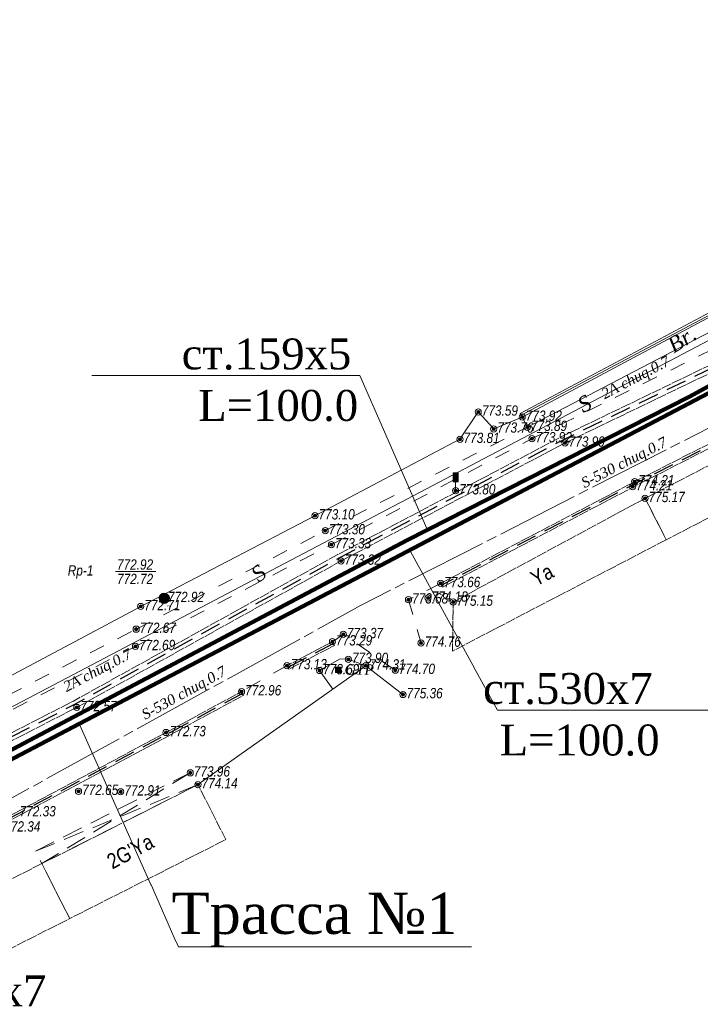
# Model space of a CAD drawing. Header units: millimetres. Extents: x 366033 to 446362, y 4247208 to 4265071.
# Tile 138 of 159: x 435605 to 435671, y 4258068 to 4258163. Entities that reach past the tile are written whole.
import ezdxf
from ezdxf import colors
from ezdxf.entities.mleader import LeaderData, LeaderLine
from ezdxf.enums import TextEntityAlignment as Align
from ezdxf.math import Vec2, Vec3

# ---------------------------------------------------------------- set-up
doc = ezdxf.new("R2010")
doc.units = ezdxf.units.MM
doc.header["$PDMODE"] = 32
doc.header["$PDSIZE"] = 0.6
for name, pattern in [('Build_Contour_Canopy_m1', [3, 2, -1]), ('Build_Contour_Notresid_m1', [1, 1, 0]), ('Commnctn_Waterpipes_Line_Unground_m1', [10, 8, -0.5, 1, -0.5]), ('Footway_NotBorder_Line_m1', [3, 1.5, -1.5]), ('Hydrotech_Tray_Gutter_m1', [1, 1, 0]), ('Hydrotech_Tray_Water_m1', [3, 2, -1])]:
    doc.linetypes.add(name, pattern=pattern)
for name, color, linetype, lineweight, true_color in [('AUTO#_ROADS_EXIST_L', 7, 'Continuous', 15, 0x000000), ('AUTO#_ROADS_MTRAL_T', 7, 'Continuous', 15, 0x000000), ('AUTO#_ROADS_OTHER_B', 7, 'Continuous', 15, 0x000000), ('COMMN_OBJCT_CONCT_L', 7, 'Continuous', 15, 0x000000), ('COMMN_OBJCT_CONCT_T', 7, 'Continuous', 15, 0x000000), ('COMMN_OBJCT_WATER_L', 7, 'Continuous', 15, 0x000000), ('COMMN_OBJCT_WATER_T', 7, 'Continuous', 15, 0x000000)]:
    doc.layers.add(name, color=color, linetype=linetype, lineweight=lineweight, true_color=true_color)
for name, color, linetype, true_color in [('BUILD_CANOP_CNTUR_P', 7, 'Continuous', 0x000000), ('BUILD_NORES_CNTUR_P', 7, 'Continuous', 0x000000), ('BUILD_NORES_TITLE_T', 7, 'Continuous', 0x000000), ('COMMN_OBJCT_GAS##_B', 7, 'Continuous', 0x000000), ('FENCE_GRDRL_#####_L', 7, 'Continuous', 0x000000), ('GEODS_POINT_#####_B', 7, 'Continuous', 0x000000), ('GEODS_POINT_GRID#_B', 7, 'Continuous', 0x000000), ('GEODS_POINT_TITLE_A', 7, 'Continuous', 0x000000), ('HYDRO_TECHN_CNSTR_L', 7, 'Continuous', 0x000000), ('RELEF_POINT_PICKT_B', 7, 'Continuous', 0x000000), ('RELEF_POINT_PICKT_T', 7, 'Continuous', 0x000000), ('RELEF_SLOPE_#####_L', 7, 'Continuous', 0x000000)]:
    doc.layers.add(name, color=color, linetype=linetype, true_color=true_color)
doc.layers.add('КАБЕЛ', color=20, linetype='Continuous', lineweight=50)
doc.layers.add('КОД', color=7, linetype='Continuous')
doc.styles.add('ISOPEUR', font='isocpeui.ttf')
doc.styles.get("Standard").update_dxf_attribs({"font": 'times.ttf'})
doc.styles.add('БМ-431 (Times New Roman К)', font='timesi.ttf', dxfattribs={"height": 1})
doc.styles.add('Д-431 (Arial Narrow К)', font='ARIALNI.TTF', dxfattribs={"height": 1})
doc.styles.add('Р-131 (Arial Narrow)', font='ARIALN.TTF', dxfattribs={"height": 1})
doc.linetypes.add('Auto_Material_Border_Line_m1', pattern='A,0,[3,Topography.shx,S=0.5,R=0,X=0,Y=0],-0.5', length=0.5)
doc.linetypes.add('Commnctn_Connect_Line_Unground_m1', pattern='A,4,[3,Topography.shx,S=2.5,R=0,X=0,Y=0],4,-0.5,1,-0.5', length=10)
doc.linetypes.add('Fence_Metal_WC_Mr1m_m1', pattern='A,4,-0.5,[33,Topography.shx,S=1,R=0,X=0,Y=0],-0.5', length=5)
doc.linetypes.add('Fence_Wyre_Grid_m1', pattern='A,2.5,[1,Topography.shx,S=0.85,R=45,X=0,Y=0],0.01,[1,Topography.shx,S=0.85,R=135,X=-0.01,Y=0],5,[1,Topography.shx,S=0.85,R=225,X=0,Y=0],0.01,[1,Topography.shx,S=0.85,R=315,X=-0.01,Y=0],2.5', length=10.02)
doc.linetypes.add('ОТКОСЫ_НЕУКР', pattern='A,0.5,["|",Standard,S=1.199999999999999,R=0,X=0,Y=-1.199999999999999],1,["|",Standard,S=0.5,R=0,X=0,Y=-0.5],0.5', length=2)

# ---------------------------------------------------------------- blocks, each defined once
blk = doc.blocks.new('PointRLL_m1')
at = {"layer": 'GEODS_POINT_#####_B', "lineweight": 25, "true_color": 0xfffffe}
h = blk.add_hatch(color=7, dxfattribs=at)
edge = h.paths.add_edge_path()
edge.add_arc((-8.076872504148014e-14, -3.375077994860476e-14), 1, 0, 360)
at = {"layer": 'GEODS_POINT_#####_B', "lineweight": 5, "true_color": 0x000000}
h = blk.add_hatch(color=18, dxfattribs=at)
h.paths.add_polyline_path([(-4.996003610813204e-16, -1.77635683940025e-15), (-0.7071067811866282, 0.7071067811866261, 0.1989123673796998), (-1.000000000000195, -3.375077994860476e-14, 0.1989123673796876), (-0.7071067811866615, -0.7071067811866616)])
h.paths.add_polyline_path([(0.9999999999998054, -3.375077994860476e-14, 0.1989123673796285), (0.7071067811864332, 0.7071067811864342), (-4.996003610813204e-16, -1.77635683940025e-15), (0.7071067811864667, -0.7071067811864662, 0.1989123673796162)])
at = {"layer": 'GEODS_POINT_#####_B', "color": 18, "lineweight": 5, "true_color": 0x000000}
for p, q in [((-0.7071067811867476, -0.707106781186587), (0.7071067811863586, 0.7071067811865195)), ((-0.7071067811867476, 0.7071067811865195), (0.7071067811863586, -0.707106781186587))]:
    blk.add_line(p, q, dxfattribs=at)
at = {"layer": 'GEODS_POINT_#####_B', "color": 18, "lineweight": 20, "true_color": 0x000000}
blk.add_circle((-1.944555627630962e-13, -3.375077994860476e-14), 1, dxfattribs=at)
blk = doc.blocks.new('*U16')
at = {"layer": 'GEODS_POINT_TITLE_A', "color": 18, "lineweight": 13, "true_color": 0x000000}
blk.add_lwpolyline([(2.000000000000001, 7.840950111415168e-16), (2.000000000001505, 7.840950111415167e-16), (9.861370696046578, 8.881784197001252e-16)], dxfattribs=at)
at = {"layer": 'GEODS_POINT_TITLE_A', "color": 18, "lineweight": 13, "true_color": 0x000000, "style": 'Д-431 (Arial Narrow К)'}
for tag, p in [('Otmetka_Golovki', (2.315478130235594, 0.3458858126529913)), ('Otmetka_Zemli', (2.31547813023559, -2.454114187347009))]:
    blk.add_attdef(tag, p, '', height=2, dxfattribs=at)
at = {"color": 18, "lineweight": 13, "true_color": 0x000000}
blk.add_wipeout([(-6.634223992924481, 1.5388199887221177), (-6.634223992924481, -1.3884250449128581), (-2.000000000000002, -1.3884250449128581), (-2.000000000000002, 1.5388199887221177)], dxfattribs=at).dxf.layer = 'GEODS_POINT_TITLE_A'
at = {"layer": 'GEODS_POINT_TITLE_A', "color": 18, "lineweight": 13, "true_color": 0x000000, "style": 'Д-431 (Arial Narrow К)'}
blk.add_attdef('Nazvanie', text='', height=2, dxfattribs=at).set_placement((-2.270403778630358, -0.8033169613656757), align=Align.RIGHT)
blk = doc.blocks.new('RoadSignOther_m1')
at = {"layer": 'AUTO#_ROADS_OTHER_B', "lineweight": 15, "true_color": 0xfffffe}
blk.add_hatch(color=7, dxfattribs=at).paths.add_polyline_path([(-0.5, 3.450000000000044), (-0.5, 1.700000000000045), (0.5, 1.700000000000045), (0.5, 3.450000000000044)])
at = {"layer": 'AUTO#_ROADS_OTHER_B', "color": 18, "lineweight": 15, "true_color": 0x000000}
for points in [[(-0.5, 3.450000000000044), (0.5, 3.450000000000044), (0.5, 1.700000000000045), (-0.5, 1.700000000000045), (-0.5, 3.450000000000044)], [(0, 1.700000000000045), (0, 0), (0.7999999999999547, 0)]]:
    blk.add_lwpolyline(points, dxfattribs=at)
blk = doc.blocks.new('GasGTP_m1')
at = {"layer": 'COMMN_OBJCT_GAS##_B', "linetype": 'Continuous', "lineweight": 13, "true_color": 0x000000}
blk.add_hatch(color=18, dxfattribs=at).paths.add_polyline_path([(-0.5, 0.5), (0.5, 0.5), (0.5, -0.5), (-0.5, -0.5)])
at = {"layer": 'COMMN_OBJCT_GAS##_B', "color": 18, "linetype": 'Continuous', "lineweight": 13, "true_color": 0x000000}
blk.add_lwpolyline([(-0.5, 0.5), (0.5, 0.5), (0.5, -0.5), (-0.5, -0.5)], close=True, dxfattribs=at)
at = {"layer": 'COMMN_OBJCT_GAS##_B', "color": 18, "linetype": 'Continuous', "lineweight": 13, "true_color": 0x000000, "style": 'БМ-431 (Times New Roman К)'}
blk.add_attdef('Nadpis', (1.239086, -0.9559929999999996), '', height=2, dxfattribs=at)
blk = doc.blocks.new('PointHight_m1')
at = {"layer": 'RELEF_POINT_PICKT_B', "linetype": 'Continuous', "lineweight": 15, "true_color": 0x000000}
h = blk.add_hatch(color=18, dxfattribs=at)
edge = h.paths.add_edge_path()
edge.add_arc((8.941471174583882e-11, 2.024966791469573e-10), 0.3, 0, 360)
at = {"layer": 'RELEF_POINT_PICKT_B', "color": 18, "linetype": 'Continuous', "lineweight": 15, "true_color": 0x000000}
blk.add_circle((8.941469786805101e-11, 2.024966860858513e-10), 0.3, dxfattribs=at)
blk.add_point((8.941469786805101e-11, 2.024966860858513e-10), dxfattribs=at)
blk = doc.blocks.new('CrossCoord_m1')
at = {"layer": 'GEODS_POINT_GRID#_B', "color": 3, "lineweight": 20, "true_color": 0x00ff00, "flags": 128}
for points in [[(0, 3), (0, -3)], [(-3, 0), (3, 0)]]:
    blk.add_lwpolyline(points, dxfattribs=at)

msp = doc.modelspace()

# ---------------------------------------------------------------- linework, layer by layer
at = {"layer": 'AUTO#_ROADS_EXIST_L', "color": 18, "linetype": 'Auto_Material_Border_Line_m1', "lineweight": 15, "true_color": 0x000000, "elevation": 773.8917588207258}
msp.add_lwpolyline([(435654.0202155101, 4258123.646086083), (435673.3056370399, 4258133.699691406), (435686.0066895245, 4258140.598471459), (435686.8259694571, 4258139.080632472)], dxfattribs=at)
at = {"layer": 'AUTO#_ROADS_EXIST_L', "color": 18, "linetype": 'Footway_NotBorder_Line_m1', "lineweight": 15, "true_color": 0x000000}
for points, elevation in [([(435548.7480244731, 4258073.122533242), (435548.5258177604, 4258074.846419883), (435572.2249796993, 4258080.375357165), (435596.1532346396, 4258092.199422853), (435616.0105353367, 4258102.378758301), (435635.0171308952, 4258112.255036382), (435654.4783785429, 4258122.541163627), (435673.7412202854, 4258132.070369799), (435686.8259694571, 4258139.080632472), (435687.7987092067, 4258138.332499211), (435688.1538871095, 4258137.464397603)], 767.9846051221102), ([(435645.6024950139, 4258108.491040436), (435642.4900986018, 4258106.906454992), (435643.7076089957, 4258102.708489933)], 773.6599181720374), ([(435641.2076174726, 4258100.071251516), (435636.1651585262, 4258103.542804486), (435635.1158263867, 4258102.833464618)], 774.700312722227), ([(435630.7112349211, 4258100.51857577), (435626.296902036, 4258097.989551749)], 773.1312890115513)]:
    msp.add_lwpolyline(points, dxfattribs=dict(at, elevation=elevation))
msp.add_lwpolyline([(435546.1226064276, 4258082.887290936), (435548.3396180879, 4258076.023222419), (435571.7575081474, 4258081.548102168), (435595.6158981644, 4258093.495558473), (435616.0766353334, 4258104.051969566), (435634.4130700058, 4258113.613085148), (435654.0202155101, 4258123.646086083), (435653.5193642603, 4258124.628984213)], dxfattribs=at)
at = {"layer": 'BUILD_CANOP_CNTUR_P', "color": 18, "linetype": 'Build_Contour_Canopy_m1', "lineweight": 13, "true_color": 0x000000, "elevation": 772.3254666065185, "flags": 128}
msp.add_lwpolyline([(435606.9310377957, 4258081.304442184), (435621.9357100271, 4258088.90350562), (435621.3218390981, 4258090.115619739), (435606.3171668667, 4258082.516556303)], close=True, dxfattribs=at)
at = {"layer": 'BUILD_CANOP_CNTUR_P', "color": 18, "linetype": 'Build_Contour_Canopy_m1', "lineweight": 13, "true_color": 0x000000, "flags": 128}
for points, elevation in [([(435621.3218390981, 4258090.115619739), (435606.9310377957, 4258081.304442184)], 773.9575538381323), ([(435606.3171668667, 4258082.516556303), (435621.9357100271, 4258088.90350562)], 772.3254666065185)]:
    msp.add_lwpolyline(points, dxfattribs=dict(at, elevation=elevation))
at = {"layer": 'BUILD_NORES_CNTUR_P', "color": 18, "linetype": 'Build_Contour_Notresid_m1', "lineweight": 13, "true_color": 0x000000, "flags": 128}
for points, elevation in [([(435665.430726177, 4258116.742754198), (435688.1244791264, 4258128.432562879), (435690.1903071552, 4258124.422113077), (435667.4965542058, 4258112.732304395)], 775.1678692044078), ([(435667.4965542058, 4258112.732304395), (435665.430726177, 4258116.742754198), (435646.8228665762, 4258106.684448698), (435646.7466128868, 4258101.915188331)], 775.1678692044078), ([(435606.9310377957, 4258081.304442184), (435622.0706572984, 4258088.97184919), (435624.7707761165, 4258083.640350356), (435609.6311566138, 4258075.97294335)], 772.3254666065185), ([(435606.9310377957, 4258081.304442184), (435594.7805274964, 4258075.150859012), (435597.4806463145, 4258069.819360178), (435609.6311566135, 4258075.97294335)], 772.3254666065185)]:
    msp.add_lwpolyline(points, close=True, dxfattribs=dict(at, elevation=elevation))
at = {"layer": 'FENCE_GRDRL_#####_L', "color": 18, "lineweight": 13, "true_color": 0x000000, "elevation": 773.9196419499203, "flags": 128}
msp.add_lwpolyline([(435653.3311450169, 4258124.98193395), (435672.711474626, 4258135.316977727), (435685.4108355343, 4258141.721040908), (435685.5909434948, 4258141.363883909), (435672.8956622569, 4258134.961878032), (435653.5193642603, 4258124.628984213)], close=True, dxfattribs=at)
at = {"layer": 'FENCE_GRDRL_#####_L', "color": 18, "linetype": 'Fence_Metal_WC_Mr1m_m1', "lineweight": 13, "true_color": 0x000000, "flags": 128}
for points, elevation in [([(435653.4252546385, 4258124.805459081), (435672.8035684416, 4258135.13942788), (435685.5008895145, 4258141.542462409)], 773.9196419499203), ([(435641.954244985, 4258097.709346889), (435638.3523195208, 4258100.501540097), (435622.0706572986, 4258088.97184919)], 775.3611821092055), ([(435638.3523195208, 4258100.501540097), (435636.6588866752, 4258101.132978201), (435635.8548249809, 4258101.179502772), (435633.8643893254, 4258100.041074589), (435635.1461080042, 4258098.231094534)], 774.3073860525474)]:
    msp.add_lwpolyline(points, dxfattribs=dict(at, elevation=elevation))
at = {"layer": 'FENCE_GRDRL_#####_L', "color": 18, "linetype": 'Fence_Wyre_Grid_m1', "lineweight": 13, "true_color": 0x000000, "elevation": 773.9196419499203, "flags": 128}
msp.add_lwpolyline([(435653.5193642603, 4258124.628984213), (435650.7606861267, 4258123.477300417), (435649.2550197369, 4258125.128014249)], dxfattribs=at)
at = {"layer": 'HYDRO_TECHN_CNSTR_L', "color": 18, "linetype": 'Hydrotech_Tray_Gutter_m1', "lineweight": 15, "true_color": 0x000000, "flags": 128}
for points, elevation in [([(435645.6024950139, 4258108.491040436), (435664.431733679, 4258118.366862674), (435686.7267205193, 4258129.695992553), (435686.9079263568, 4258129.339391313), (435664.6152407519, 4258118.011430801), (435645.7882880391, 4258108.13680753)], 774.6408345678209), ([(435635.1158263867, 4258102.833464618), (435630.7112349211, 4258100.51857577), (435630.8973246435, 4258100.164498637), (435635.3019161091, 4258102.479387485)], 773.1312890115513)]:
    msp.add_lwpolyline(points, close=True, dxfattribs=dict(at, elevation=elevation))
at = {"layer": 'HYDRO_TECHN_CNSTR_L', "color": 3, "linetype": 'Hydrotech_Tray_Water_m1', "lineweight": 25, "true_color": 0x00ff00, "flags": 128}
for points, elevation in [([(435686.8173234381, 4258129.517691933), (435664.5234872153, 4258118.189146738), (435645.6953915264, 4258108.313923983)], 774.6408345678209), ([(435635.2088712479, 4258102.656426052), (435630.8042797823, 4258100.341537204)], 773.2887471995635), ([(435626.3921171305, 4258097.813670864), (435619.0735348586, 4258093.851674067), (435604.5164168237, 4258086.079082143), (435593.4187640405, 4258080.327039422), (435582.798708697, 4258075.027727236), (435570.0092911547, 4258069.31984478)], 772.9631600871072)]:
    msp.add_lwpolyline(points, dxfattribs=dict(at, elevation=elevation))
at = {"layer": 'RELEF_SLOPE_#####_L', "color": 18, "linetype": 'ОТКОСЫ_НЕУКР', "lineweight": 15, "true_color": 0x000000, "elevation": 773.5862220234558, "flags": 128}
msp.add_lwpolyline([(435649.2550197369, 4258125.128014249), (435647.4806349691, 4258122.475183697), (435633.4181470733, 4258115.059649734), (435616.5204473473, 4258106.256835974), (435596.7925671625, 4258095.731788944), (435577.9757678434, 4258086.40647105), (435565.8565824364, 4258082.446598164)], dxfattribs=at)

# ---------------------------------------------------------------- block references
at = {"layer": 'AUTO#_ROADS_OTHER_B', "color": 18, "true_color": 0x000000, "xscale": 0.5, "yscale": 0.5, "zscale": 0.5}
msp.add_blockref('RoadSignOther_m1', (435647.0644622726, 4258117.490746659), dxfattribs=at)
at = {"layer": 'COMMN_OBJCT_GAS##_B', "color": 18, "true_color": 0x000000, "xscale": 0.5, "yscale": 0.5, "zscale": 0.5}
msp.add_blockref('GasGTP_m1', (435635.6681290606, 4258100.110887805), dxfattribs=at).add_auto_attribs({'Nadpis': 'GTP'})
at = {"layer": 'GEODS_POINT_#####_B', "color": 18, "true_color": 0x000000, "xscale": 0.5, "yscale": 0.5, "zscale": 0.5}
msp.add_blockref('PointRLL_m1', (435618.8073470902, 4258107.04450319, 772.9231025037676), dxfattribs=at)
at = {"layer": 'GEODS_POINT_GRID#_B', "color": 3, "true_color": 0x00ff00, "xscale": 0.5, "yscale": 0.5, "zscale": 0.5}
for p in [(435637.7013061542, 4258126.457414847), (435637.7013061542, 4258076.457414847)]:
    msp.add_blockref('CrossCoord_m1', p, dxfattribs=at)
at = {"layer": 'RELEF_POINT_PICKT_B', "color": 18, "true_color": 0x000000, "xscale": 0.5, "yscale": 0.5, "zscale": 0.5}
for p in [(435649.2550197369, 4258125.128014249, 773.5862220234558), (435653.5193642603, 4258124.628984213, 773.9196419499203), (435650.7606861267, 4258123.477300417, 773.7648138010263), (435654.0202155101, 4258123.646086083, 773.8917588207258), (435647.4806349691, 4258122.475183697, 773.8083575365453), (435654.4783785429, 4258122.541163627, 773.9207007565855), (435657.6794036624, 4258122.116644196, 773.991602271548), (435664.431733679, 4258118.366862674, 774.2058849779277), (435647.0644622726, 4258117.490746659, 773.80135550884), (435664.2303955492, 4258117.878234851, 774.2132992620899), (435665.430726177, 4258116.742754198, 775.1678692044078), (435633.4181470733, 4258115.059649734, 773.0988442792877), (435634.4130700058, 4258113.613085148, 773.2997466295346), (435635.0171308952, 4258112.255036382, 773.3270372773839), (435635.9570141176, 4258110.66942036, 773.3191383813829), (435645.6024950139, 4258108.491040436, 773.6599181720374), (435618.8073470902, 4258107.04450319, 772.9231025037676), (435642.4900986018, 4258106.906454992, 773.6763499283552), (435644.389335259, 4258107.081894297, 774.1809226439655), (435616.5204473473, 4258106.256835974, 772.706031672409), (435646.8228665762, 4258106.684448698, 775.153879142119), (435616.0766353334, 4258104.051969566, 772.6679106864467), (435636.1651585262, 4258103.542804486, 773.3725761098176), (435616.0105353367, 4258102.378758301, 772.6908611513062), (435635.1158263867, 4258102.833464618, 773.2887471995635), (435643.7076089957, 4258102.708489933, 774.7585056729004), (435636.6588866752, 4258101.132978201, 773.8989305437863), (435630.7112349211, 4258100.51857577, 773.1312890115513), (435638.3523195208, 4258100.501540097, 774.3073860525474), (435633.8643893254, 4258100.041074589, 773.6938581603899), (435641.2076174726, 4258100.071251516, 774.700312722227), (435626.296902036, 4258097.989551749, 772.9631600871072), (435641.954244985, 4258097.709346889, 775.3611821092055), (435610.3201965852, 4258096.459450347, 772.5663888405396), (435618.9788262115, 4258094.027829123, 772.733773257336), (435621.3218390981, 4258090.115619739, 773.9575538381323), (435622.0706572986, 4258088.97184919, 774.1428304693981), (435610.4864927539, 4258088.328024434, 772.6492768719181), (435614.5836799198, 4258088.275770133, 772.9121223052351)]:
    msp.add_blockref('PointHight_m1', p, dxfattribs=at)

# ---------------------------------------------------------------- texts
at = {"layer": 'AUTO#_ROADS_MTRAL_T', "color": 18, "true_color": 0x000000, "style": 'БМ-431 (Times New Roman К)'}
for s, rotation, p in [('Br.', 32.28511009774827, (435669.4148997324, 4258131.534112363)), ('S', 28.99388800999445, (435659.9289606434, 4258125.272421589)), ('S', 39.48859879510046, (435628.4299373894, 4258108.889498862))]:
    msp.add_text(s, height=1.5, rotation=rotation, dxfattribs=at).set_placement(p, align=Align.CENTER)
at = {"layer": 'BUILD_NORES_TITLE_T', "color": 18, "true_color": 0x000000, "style": 'Р-131 (Arial Narrow)'}
for s, p in [('Ya', (435655.4456328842, 4258109.32302573)), ("2G'Ya", (435615.506035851, 4258082.500681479))]:
    msp.add_text(s, height=1.5, rotation=27.95159959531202, dxfattribs=at).set_placement(p, align=Align.MIDDLE)
at = {"layer": 'COMMN_OBJCT_CONCT_T', "color": 18, "linetype": 'Continuous', "true_color": 0x000000, "style": 'БМ-431 (Times New Roman К)'}
for p in [(435664.5620880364, 4258128.362287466), (435612.3684651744, 4258099.953057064)]:
    msp.add_text('2A chuq.0.7', height=1, rotation=27.73453177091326, dxfattribs=at).set_placement(p, align=Align.MIDDLE)
at = {"layer": 'COMMN_OBJCT_WATER_T', "color": 18, "linetype": 'Continuous', "true_color": 0x000000, "style": 'БМ-431 (Times New Roman К)'}
for rotation, p in [(27.02282510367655, (435663.4468565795, 4258120.115145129)), (28.89244000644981, (435620.7642645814, 4258097.76996013))]:
    msp.add_text('S-530 chuq.0.7', height=1, rotation=rotation, dxfattribs=at).set_placement(p, align=Align.MIDDLE)
at = {"layer": 'RELEF_POINT_PICKT_T', "color": 18, "true_color": 0x000000, "style": 'Д-431 (Arial Narrow К)'}
for s, p in [('773.59', (435649.6050197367, 4258125.263014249, 773.5862220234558)), ('773.92', (435653.8693642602, 4258124.763984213, 773.9196419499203)), ('773.89', (435654.3702155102, 4258123.781086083, 773.8917588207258)), ('773.76', (435651.1106861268, 4258123.612300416, 773.7648138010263)), ('773.81', (435647.830634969, 4258122.610183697, 773.8083575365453)), ('773.92', (435654.828378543, 4258122.676163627, 773.9207007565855)), ('773.99', (435658.0294036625, 4258122.251644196, 773.991602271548)), ('774.21', (435664.5803955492, 4258118.013234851, 774.2132992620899)), ('774.21', (435664.7817336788, 4258118.501862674, 774.2058849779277)), ('773.80', (435647.4144622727, 4258117.625746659, 773.80135550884)), ('775.17', (435665.7807261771, 4258116.877754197, 775.1678692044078)), ('773.10', (435633.7681470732, 4258115.194649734, 773.0988442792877)), ('773.30', (435634.7630700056, 4258113.748085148, 773.2997466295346)), ('773.33', (435635.3671308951, 4258112.390036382, 773.3270372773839)), ('773.32', (435636.3070141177, 4258110.804420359, 773.3191383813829)), ('773.66', (435645.9524950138, 4258108.626040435, 773.6599181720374)), ('772.92', (435619.1573470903, 4258107.179503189, 772.9231025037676)), ('773.68', (435642.8400986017, 4258107.041454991, 773.6763499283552)), ('774.18', (435644.7393352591, 4258107.216894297, 774.1809226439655)), ('775.15', (435647.1728665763, 4258106.819448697, 775.153879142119)), ('772.71', (435616.8704473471, 4258106.391835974, 772.706031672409)), ('772.67', (435616.4266353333, 4258104.186969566, 772.6679106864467)), ('773.29', (435635.4658263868, 4258102.968464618, 773.2887471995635)), ('773.37', (435636.5151585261, 4258103.677804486, 773.3725761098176)), ('774.76', (435644.0576089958, 4258102.843489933, 774.7585056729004)), ('772.69', (435616.3605353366, 4258102.513758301, 772.6908611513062)), ('773.90', (435637.0088866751, 4258101.267978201, 773.8989305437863)), ('773.13', (435631.0612349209, 4258100.65357577, 773.1312890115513)), ('773.69', (435634.2143893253, 4258100.176074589, 773.6938581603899)), ('774.31', (435638.7023195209, 4258100.636540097, 774.3073860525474)), ('774.70', (435641.5576174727, 4258100.206251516, 774.700312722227)), ('772.96', (435626.6469020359, 4258098.124551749, 772.9631600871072)), ('775.36', (435642.3042449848, 4258097.844346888, 775.3611821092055)), ('772.57', (435610.6701965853, 4258096.594450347, 772.5663888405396)), ('772.73', (435619.3288262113, 4258094.162829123, 772.733773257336)), ('773.96', (435621.6718390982, 4258090.250619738, 773.9575538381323)), ('772.65', (435610.8364927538, 4258088.463024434, 772.6492768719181)), ('772.91', (435614.9336799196, 4258088.410770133, 772.9121223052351)), ('774.14', (435622.4206572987, 4258089.10684919, 774.1428304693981)), ('772.33', (435604.7732957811, 4258086.391084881, 772.3254666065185)), ('772.34', (435603.2857539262, 4258084.914877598, 772.3389469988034))]:
    msp.add_text(s, height=1, dxfattribs=at).set_placement(p, align=Align.MIDDLE_LEFT)
at = {"layer": 'КОД'}
msp.add_text('rp', height=0.3, dxfattribs=at).set_placement((435619.1073470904, 4258106.34550319, 772.9231025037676), align=Align.MIDDLE_LEFT)

# ---------------------------------------------------------------- next in the draw order: block references
at = {"layer": 'GEODS_POINT_TITLE_A', "color": 18, "true_color": 0x000000, "xscale": 0.5, "yscale": 0.5, "zscale": 0.5}
msp.add_blockref('*U16', (435613.062663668, 4258109.653016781), dxfattribs=at).add_auto_attribs({'Nazvanie': 'Rp-1', 'Otmetka_Golovki': '772.92', 'Otmetka_Zemli': '772.72'})

# ---------------------------------------------------------------- next in the draw order: linework, layer by layer
at = {"color": 5, "lineweight": 100, "flags": 128}
msp.add_lwpolyline([(436030.2034457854, 4258238.137952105), (435987.2439896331, 4258239.875582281), (435909.9812785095, 4258226.679368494), (435844.9554978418, 4258213.929766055), (435806.749278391, 4258201.155219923), (435761.1553596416, 4258176.56077684), (435731.5981752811, 4258159.779431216), (435674.7344886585, 4258128.609670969), (435595.3192708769, 4258086.869467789), (435573.6931312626, 4258075.688611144), (435503.7135833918, 4258061.969904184), (435460.4545269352, 4258053.417364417), (435407.7994333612, 4258043.589015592), (435376.1532297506, 4258039.082145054), (435369.1251539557, 4258038.376278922), (435297.3212798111, 4258048.895041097), (435159.2850332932, 4258073.423583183), (435141.3681750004, 4258037.332922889), (435121.2203790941, 4258001.56321001), (435080.9900241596, 4257947.110896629), (435017.1687859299, 4257874.533249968), (435008.7356371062, 4257866.809022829), (434977.8984331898, 4257845.848387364), (434965.5207565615, 4257841.143044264)], dxfattribs=at)
at = {"color": 6, "lineweight": 100, "flags": 128}
msp.add_lwpolyline([(436021.9162047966, 4258239.069224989), (435987.252921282, 4258240.655784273), (435949.119816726, 4258234.227840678), (435908.5505633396, 4258227.089275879), (435870.5451190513, 4258219.866066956), (435844.6405325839, 4258214.843754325), (435806.1433283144, 4258202.137106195), (435778.9977203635, 4258187.401047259), (435757.2166270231, 4258175.0717999), (435747.2299736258, 4258169.277213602), (435719.6835215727, 4258153.804503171), (435693.3105739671, 4258139.498424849), (435669.7621357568, 4258126.634917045), (435642.3624847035, 4258112.674343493), (435603.5605242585, 4258092.127336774), (435573.5318630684, 4258076.55053883), (435530.70414874, 4258068.617367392), (435492.8180873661, 4258060.813722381)], dxfattribs=at)
at = {"layer": 'COMMN_OBJCT_CONCT_L', "color": 3, "linetype": 'Commnctn_Connect_Line_Unground_m1', "lineweight": 15, "true_color": 0x00ff00, "flags": 128}
msp.add_lwpolyline([(435324.2812566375, 4258063.752837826), (435324.081482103, 4258059.437669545), (435361.6814101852, 4258053.429982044), (435400.3495338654, 4258047.922651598), (435476.0667881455, 4258060.891008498), (435538.8351345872, 4258074.245523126), (435557.5224100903, 4258079.005801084), (435589.9952469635, 4258089.156474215), (435674.7147996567, 4258133.70038829), (435703.6979321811, 4258149.662655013)], dxfattribs=at)
at = {"layer": 'COMMN_OBJCT_WATER_L', "color": 5, "linetype": 'Commnctn_Waterpipes_Line_Unground_m1', "lineweight": 15, "true_color": 0x0000ff, "flags": 128}
msp.add_lwpolyline([(436382.0662207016, 4258217.846514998), (436356.477675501, 4258214.384745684), (436342.473390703, 4258218.146505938), (436307.7912286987, 4258223.640910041), (436250.0267529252, 4258227.115002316), (436039.2909173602, 4258233.075211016), (435990.3737536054, 4258236.798190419), (435890.8434729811, 4258218.832559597), (435835.679551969, 4258208.462621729), (435814.2523476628, 4258200.145447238), (435781.6308310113, 4258183.126295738), (435729.4827281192, 4258154.619732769), (435697.6726705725, 4258136.852709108), (435637.8369228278, 4258106.334841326), (435598.348625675, 4258084.542927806), (435569.8176871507, 4258070.602348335), (435538.4341506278, 4258064.08831932), (435403.0275266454, 4258032.656960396), (435367.3599227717, 4258034.556699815), (435301.0975356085, 4258045.093037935)], dxfattribs=at)
at = {"layer": 'HYDRO_TECHN_CNSTR_L', "color": 18, "linetype": 'Hydrotech_Tray_Gutter_m1', "lineweight": 15, "true_color": 0x000000, "elevation": 772.9631600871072, "flags": 128}
msp.add_lwpolyline([(435548.7480244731, 4258073.122533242), (435572.7786784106, 4258077.417650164), (435595.1245056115, 4258089.154008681), (435602.2817583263, 4258085.146101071), (435593.3280923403, 4258080.505311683), (435582.7132648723, 4258075.208608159), (435569.9277809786, 4258069.50248128), (435570.0908013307, 4258069.137208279), (435582.884152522, 4258074.846846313), (435593.5094357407, 4258080.148767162), (435604.6095378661, 4258085.902079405), (435619.1682435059, 4258093.675519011), (435626.4873322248, 4258097.63778998), (435626.296902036, 4258097.989551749), (435618.9788262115, 4258094.027829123), (435604.423295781, 4258086.256084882), (435602.7069178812, 4258085.366466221), (435595.600541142, 4258089.345884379), (435599.5979622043, 4258090.957125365), (435610.3201965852, 4258096.459450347), (435635.9570141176, 4258110.66942036), (435657.6794036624, 4258122.116644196), (435673.9004930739, 4258129.934989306), (435688.1538871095, 4258137.464397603), (435687.8269256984, 4258138.083345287), (435673.5849404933, 4258130.559963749), (435657.3641657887, 4258122.741770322), (435635.6241286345, 4258111.285246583), (435609.9906388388, 4258097.077121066), (435599.3067176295, 4258091.59445724), (435594.830174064, 4258089.790096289), (435572.5489922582, 4258078.087690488), (435548.6248618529, 4258073.811613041)], dxfattribs=at)
at = {"layer": 'HYDRO_TECHN_CNSTR_L', "color": 3, "linetype": 'Hydrotech_Tray_Water_m1', "lineweight": 25, "true_color": 0x00ff00, "elevation": 774.5789991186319, "flags": 128}
msp.add_lwpolyline([(435687.990406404, 4258137.773871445), (435673.7427167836, 4258130.247476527), (435657.5217847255, 4258122.429207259), (435635.7905713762, 4258110.977333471), (435610.1554177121, 4258096.768285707), (435599.4523399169, 4258091.275791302), (435594.9773398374, 4258089.472052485), (435572.6638353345, 4258077.752670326), (435548.686443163, 4258073.467073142)], dxfattribs=at)

# ---------------------------------------------------------------- next in the draw order: leaders
at = {"layer": 'КАБЕЛ', "color": 6, "lineweight": 25}
ml = msp.add_multileader_mtext('Standard', dxfattribs=at)
ml.set_content('{\\fTimes New Roman|b0|i0|c204|p18;\\C1;ст.159х5   L=100.0}', color=159, style='ISOPEUR')
ml.set_leader_properties(lineweight=20)
ml.build(insert=Vec2(0, 0))
ml.multileader.update_dxf_attribs({"text_left_attachment_type": 6, "text_right_attachment_type": 6, "dogleg_length": 74.06520378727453, "arrow_head_size": 0.1426351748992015})
ctx = ml.context
ctx.base_point, ctx.char_height, ctx.arrow_head_size, ctx.landing_gap_size, ctx.plane_origin = Vec3(435621.9606260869, 4258128.65620204), 3, 0.1426351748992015, 0.07131758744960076, Vec3(435680.5938218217, 4258077.029409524)
ctx.left_attachment, ctx.right_attachment, ctx.text_align_type = 6, 6, 1
notes = []
notes.append((ctx, [(1, (1, 1, 0), (435637.7732804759, 4258128.65620204), (-1, 0), 0.02978850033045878, [(0, [(435644.3388714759, 4258113.68134511)], 0, [])])]))
ctx.mtext.insert, ctx.mtext.width, ctx.mtext.defined_height, ctx.mtext.alignment, ctx.mtext.flow_direction = Vec3(435629.8520590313, 4258132.256202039), 25.62627105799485, 6.919857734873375, 2, 5
ctx.mtext.has_bg_fill, ctx.mtext.bg_color, ctx.mtext.bg_scale_factor, ctx.mtext.bg_transparency, ctx.mtext.use_window_bg_color = 1, -1073741824, 1.2, 0, 1
at = {"layer": 'КАБЕЛ', "color": 18, "lineweight": 25, "true_color": 0x000000}
ml = msp.add_multileader_mtext('Standard', dxfattribs=at)
ml.set_content('{\\fTimes New Roman|b0|i0|c204|p18;\\C0;ст.530х7   L=100.0}', color=159, style='ISOPEUR')
ml.set_leader_properties(lineweight=20)
ml.build(insert=Vec2(0, 0))
ml.multileader.update_dxf_attribs({"text_left_attachment_type": 6, "text_right_attachment_type": 6, "dogleg_length": 74.06520378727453, "arrow_head_size": 0.1426351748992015})
ctx = ml.context
ctx.base_point, ctx.char_height, ctx.arrow_head_size, ctx.landing_gap_size, ctx.plane_origin = Vec3(435651.1501186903, 4258096.197064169), 3, 0.1426351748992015, 0.07131758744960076, Vec3(435717.3778500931, 4258043.999919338)
ctx.left_attachment, ctx.right_attachment, ctx.text_align_type = 6, 6, 1
notes.append((ctx, [(0, (1, 1, 0), (435651.12033019, 4258096.197064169), (1, 0), 0.02978850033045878, [(0, [(435642.612230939, 4258111.726388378)], 0, [])])]))
ctx.mtext.insert, ctx.mtext.width, ctx.mtext.alignment, ctx.mtext.flow_direction = Vec3(435659.0891363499, 4258099.797064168), 21.79058581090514, 2, 5
ctx.mtext.has_bg_fill, ctx.mtext.bg_color, ctx.mtext.bg_scale_factor, ctx.mtext.bg_transparency, ctx.mtext.use_window_bg_color = 1, -1073741824, 1.2, 0, 1
ml = msp.add_multileader_mtext('Standard', dxfattribs=at)
ml.set_content('{\\fTimes New Roman|b0|i0|c204|p18;\\C0;ст.530х7   L=29.0}', color=159, style='ISOPEUR')
ml.set_leader_properties(lineweight=20)
ml.build(insert=Vec2(0, 0))
ml.multileader.update_dxf_attribs({"text_left_attachment_type": 6, "text_right_attachment_type": 6, "dogleg_length": 74.06520378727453, "arrow_head_size": 0.1426351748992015})
ctx = ml.context
ctx.base_point, ctx.char_height, ctx.arrow_head_size, ctx.landing_gap_size, ctx.plane_origin = Vec3(435592.3378774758, 4258066.866642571), 3, 0.1426351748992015, 0.07131758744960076, Vec3(435658.5656088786, 4258014.66949774)
ctx.left_attachment, ctx.right_attachment, ctx.text_align_type = 6, 6, 1
notes.append((ctx, [(0, (1, 1, 0), (435592.3080889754, 4258066.866642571), (1, 0), 0.02978850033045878, [(0, [(435584.5062010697, 4258081.279039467)], 0, [])])]))
ctx.mtext.insert, ctx.mtext.width, ctx.mtext.alignment, ctx.mtext.flow_direction = Vec3(435600.2768951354, 4258070.466642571), 21.79058581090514, 2, 5
ctx.mtext.has_bg_fill, ctx.mtext.bg_color, ctx.mtext.bg_scale_factor, ctx.mtext.bg_transparency, ctx.mtext.use_window_bg_color = 1, -1073741824, 1.2, 0, 1
for ctx, leaders in notes:
    for number, flags, end, landing, length, lines in leaders:
        leader = LeaderData()
        leader.index, (leader.has_last_leader_line, leader.has_dogleg_vector, leader.attachment_direction) = number, flags
        leader.last_leader_point, leader.dogleg_vector, leader.dogleg_length = Vec3(end), Vec3(landing), length
        for number, points, colour, breaks in lines:
            line = LeaderLine()
            line.index, line.vertices, line.color, line.breaks = number, Vec3.list(points), colors.encode_raw_color(colour), breaks
            leader.lines.append(line)
        ctx.leaders.append(leader)

# ---------------------------------------------------------------- next in the draw order: leaders
at = {"layer": 'КАБЕЛ', "color": 6, "lineweight": 25}
ml = msp.add_multileader_mtext('Standard', dxfattribs=at)
ml.set_content('{\\fTimes New Roman|b0|i0|c204|p18;\\C6;Трасса №1}', color=159, style='ISOPEUR')
ml.set_leader_properties(lineweight=20)
ml.build(insert=Vec2(0, 0))
ml.multileader.update_dxf_attribs({"text_left_attachment_type": 6, "text_right_attachment_type": 6, "dogleg_length": 74.06520378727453, "arrow_head_size": 0.1426351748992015})
ctx = ml.context
ctx.base_point, ctx.char_height, ctx.arrow_head_size, ctx.landing_gap_size, ctx.plane_origin = Vec3(435620.204419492, 4258073.224468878), 4.000019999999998, 0.1426351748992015, 0.07131758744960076, Vec3(435674.6160171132, 4258000.160957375)
ctx.left_attachment, ctx.right_attachment, ctx.text_align_type = 6, 6, 1
notes = []
notes.append((ctx, [(0, (1, 1, 0), (435620.1746309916, 4258073.224468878), (1, 0), 0.02978850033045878, [(0, [(435610.5669541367, 4258094.883566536)], 0, [])])]))
ctx.mtext.insert, ctx.mtext.width, ctx.mtext.alignment, ctx.mtext.flow_direction = Vec3(435633.3817867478, 4258078.487653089), 30.14424505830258, 2, 5
ctx.mtext.has_bg_fill, ctx.mtext.bg_color, ctx.mtext.bg_scale_factor, ctx.mtext.bg_transparency, ctx.mtext.use_window_bg_color = 1, -1073741824, 1.2, 0, 1
for ctx, leaders in notes:
    for number, flags, end, landing, length, lines in leaders:
        leader = LeaderData()
        leader.index, (leader.has_last_leader_line, leader.has_dogleg_vector, leader.attachment_direction) = number, flags
        leader.last_leader_point, leader.dogleg_vector, leader.dogleg_length = Vec3(end), Vec3(landing), length
        for number, points, colour, breaks in lines:
            line = LeaderLine()
            line.index, line.vertices, line.color, line.breaks = number, Vec3.list(points), colors.encode_raw_color(colour), breaks
            leader.lines.append(line)
        ctx.leaders.append(leader)

doc.saveas('drawing.dxf')
